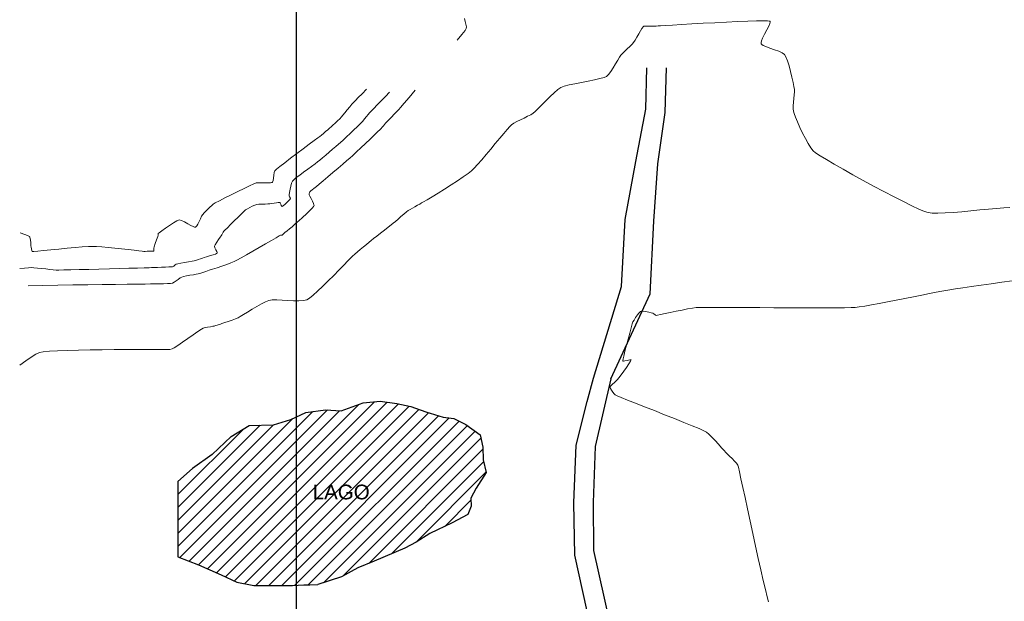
# Model space of a CAD drawing. Header units: metres. Extents: x 1111994 to 1112800, y 1268200 to 1269007.
# Tile 84 of 86: x 1112344 to 1112545, y 1268637 to 1268756. Entities that reach past the tile are written whole.
import ezdxf

# ---------------------------------------------------------------- set-up
doc = ezdxf.new("R2010")
doc.units = ezdxf.units.M
doc.header["$LTSCALE"] = 12.7
doc.header["$MEASUREMENT"] = 0
doc.layers.add('Base', color=251, linetype='Continuous')
doc.styles.add('602000', font='arial.ttf', dxfattribs={"height": 1.5})

msp = doc.modelspace()

# ---------------------------------------------------------------- hatches: boundary and pattern name
at = {"layer": 'Base'}
h = msp.add_hatch(dxfattribs=at)
h.set_pattern_fill('ANSI31', color=256, scale=15, style=0)
h.set_pattern_definition([(45, (1111993.9932, 1268200), (-1.325825, 1.325825), [])])
h.paths.add_polyline_path([(1112400, 1268674.59), (1112398.91, 1268674.07), (1112395.38, 1268673), (1112390.4, 1268672.85), (1112386.73, 1268670.62), (1112382.89, 1268666.94), (1112378.88, 1268664.11), (1112375.87, 1268661.44), (1112375.87, 1268646.08), (1112380.05, 1268644.41), (1112384.72, 1268642.41), (1112387.9, 1268640.9), (1112391.41, 1268640.24), (1112395.42, 1268640.24), (1112399.26, 1268640.24), (1112400, 1268640.26)])
h.paths.add_polyline_path([(1112438.84, 1268663.27), (1112438.23, 1268665.84), (1112438.11, 1268668.41), (1112437.62, 1268670.98), (1112434.68, 1268673.06), (1112432.22, 1268674.29), (1112430.02, 1268674.53), (1112426.47, 1268675.63), (1112423.4, 1268676.73), (1112420.58, 1268677.34), (1112417.15, 1268677.83), (1112413.72, 1268677.47), (1112409.18, 1268675.83), (1112406.04, 1268676.06), (1112401.98, 1268675.53), (1112400, 1268674.59), (1112400, 1268640.26), (1112401.58, 1268640.31), (1112402.79, 1268640.32), (1112404.44, 1268640.4), (1112409.31, 1268641.98), (1112412.62, 1268643.82), (1112415.93, 1268645.16), (1112422.18, 1268647.86), (1112424.51, 1268649.08), (1112427.32, 1268650.79), (1112431.86, 1268653), (1112435.04, 1268654.71), (1112435.78, 1268656.42), (1112435.66, 1268658.01), (1112436.76, 1268660.09)])

# ---------------------------------------------------------------- linework, layer by layer
at = {"layer": 'Base', "linetype": 'Continuous'}
for p, q in [((1112400, 1269000), (1112400, 1268200)), ((1112400, 1268861.59), (1112400, 1268255.04))]:
    msp.add_line(p, q, dxfattribs=at)
at = {"layer": 'Base', "linetype": 'Continuous', "lineweight": 0}
for p, q in [((1112434.53, 1268755.33), (1112434.38, 1268755.9)), ((1112434.51, 1268753.48), (1112434.76, 1268753.86)), ((1112434.68, 1268754.75), (1112434.53, 1268755.33)), ((1112434.77, 1268754.24), (1112434.68, 1268754.75)), ((1112434.76, 1268753.86), (1112434.77, 1268754.24)), ((1112470.34, 1268753.39), (1112470.6, 1268753.86)), ((1112470.6, 1268753.86), (1112470.71, 1268754.05)), ((1112470.71, 1268754.05), (1112470.78, 1268754.15)), ((1112470.78, 1268754.15), (1112470.85, 1268754.23)), ((1112470.85, 1268754.23), (1112470.92, 1268754.29)), ((1112470.92, 1268754.29), (1112471, 1268754.34)), ((1112471, 1268754.34), (1112471.18, 1268754.34)), ((1112471.18, 1268754.34), (1112471.63, 1268754.35)), ((1112471.63, 1268754.35), (1112472.23, 1268754.37)), ((1112472.23, 1268754.37), (1112472.89, 1268754.38)), ((1112472.89, 1268754.38), (1112473.5, 1268754.39)), ((1112473.5, 1268754.39), (1112473.94, 1268754.4)), ((1112473.94, 1268754.4), (1112474.39, 1268754.43)), ((1112474.39, 1268754.43), (1112475.39, 1268754.49)), ((1112475.39, 1268754.49), (1112476.86, 1268754.58)), ((1112476.86, 1268754.58), (1112478.69, 1268754.69)), ((1112478.69, 1268754.69), (1112480.8, 1268754.81)), ((1112480.8, 1268754.81), (1112483.09, 1268754.94)), ((1112483.09, 1268754.94), (1112485.47, 1268755.07)), ((1112485.47, 1268755.07), (1112487.85, 1268755.19)), ((1112487.85, 1268755.19), (1112490.13, 1268755.29)), ((1112490.13, 1268755.29), (1112492.21, 1268755.38)), ((1112492.21, 1268755.38), (1112494.02, 1268755.43)), ((1112494.02, 1268755.43), (1112495.44, 1268755.45)), ((1112495.44, 1268755.45), (1112496.24, 1268755.44)), ((1112496.51, 1268754.37), (1112496.11, 1268753.59)), ((1112496.24, 1268755.44), (1112496.62, 1268755.4)), ((1112496.73, 1268754.88), (1112496.51, 1268754.37)), ((1112496.62, 1268755.4), (1112496.75, 1268755.37)), ((1112496.81, 1268755.17), (1112496.73, 1268754.88)), ((1112496.75, 1268755.37), (1112496.78, 1268755.35)), ((1112496.78, 1268755.35), (1112496.8, 1268755.3)), ((1112496.8, 1268755.3), (1112496.81, 1268755.17)), ((1112432.91, 1268751.48), (1112433.87, 1268752.66)), ((1112433.87, 1268752.66), (1112434.51, 1268753.48)), ((1112469.22, 1268751.48), (1112469.59, 1268752.09)), ((1112469.59, 1268752.09), (1112469.99, 1268752.77)), ((1112469.99, 1268752.77), (1112470.34, 1268753.39)), ((1112495.25, 1268751.94), (1112495.02, 1268751.38)), ((1112495.66, 1268752.75), (1112495.25, 1268751.94)), ((1112496.11, 1268753.59), (1112495.66, 1268752.75)), ((1112467.11, 1268749.26), (1112467.63, 1268749.75)), ((1112467.63, 1268749.75), (1112468.15, 1268750.24)), ((1112468.15, 1268750.24), (1112468.6, 1268750.69)), ((1112468.6, 1268750.69), (1112468.92, 1268751.05)), ((1112468.92, 1268751.05), (1112469.22, 1268751.48)), ((1112495.02, 1268751.38), (1112494.94, 1268751.05)), ((1112494.94, 1268751.05), (1112494.94, 1268750.87)), ((1112494.94, 1268750.87), (1112494.95, 1268750.8)), ((1112494.95, 1268750.8), (1112494.99, 1268750.74)), ((1112494.99, 1268750.74), (1112495.1, 1268750.62)), ((1112495.1, 1268750.62), (1112495.38, 1268750.43)), ((1112495.38, 1268750.43), (1112495.91, 1268750.18)), ((1112495.91, 1268750.18), (1112496.74, 1268749.87)), ((1112496.74, 1268749.87), (1112497.66, 1268749.56)), ((1112465.66, 1268747.41), (1112466.03, 1268748.03)), ((1112466.03, 1268748.03), (1112466.3, 1268748.44)), ((1112466.3, 1268748.44), (1112466.64, 1268748.81)), ((1112466.64, 1268748.81), (1112467.11, 1268749.26)), ((1112497.66, 1268749.56), (1112498.54, 1268749.25)), ((1112498.54, 1268749.25), (1112499.27, 1268748.92)), ((1112499.27, 1268748.92), (1112499.74, 1268748.58)), ((1112499.74, 1268748.58), (1112500.02, 1268748.08)), ((1112500.02, 1268748.08), (1112500.32, 1268747.26)), ((1112464.27, 1268745.11), (1112464.75, 1268745.86)), ((1112464.75, 1268745.86), (1112465.22, 1268746.66)), ((1112465.22, 1268746.66), (1112465.66, 1268747.41)), ((1112500.32, 1268747.26), (1112500.64, 1268746.23)), ((1112500.64, 1268746.23), (1112500.95, 1268745.08)), ((1112460.91, 1268743.4), (1112462.04, 1268743.65)), ((1112462.04, 1268743.65), (1112462.9, 1268743.88)), ((1112462.9, 1268743.88), (1112463.4, 1268744.09)), ((1112463.4, 1268744.09), (1112463.81, 1268744.49)), ((1112463.81, 1268744.49), (1112464.27, 1268745.11)), ((1112500.95, 1268745.08), (1112501.24, 1268743.93)), ((1112501.24, 1268743.93), (1112501.47, 1268742.87)), ((1112453.44, 1268741.4), (1112454.07, 1268741.83)), ((1112454.07, 1268741.83), (1112454.75, 1268742.09)), ((1112454.75, 1268742.09), (1112455.74, 1268742.36)), ((1112455.74, 1268742.36), (1112456.94, 1268742.62)), ((1112456.94, 1268742.62), (1112458.27, 1268742.89)), ((1112458.27, 1268742.89), (1112459.63, 1268743.15)), ((1112459.63, 1268743.15), (1112460.91, 1268743.4)), ((1112501.47, 1268742.87), (1112501.65, 1268742.02)), ((1112501.65, 1268742.02), (1112501.74, 1268741.46)), ((1112412.11, 1268739.18), (1112412.69, 1268739.78)), ((1112412.69, 1268739.78), (1112413.47, 1268740.58)), ((1112413.47, 1268740.58), (1112414.38, 1268741.53)), ((1112417.4, 1268739.14), (1112418.26, 1268740.02)), ((1112418.26, 1268740.02), (1112419.08, 1268740.88)), ((1112422.04, 1268738.61), (1112423.06, 1268739.8)), ((1112423.06, 1268739.8), (1112424.32, 1268741.27)), ((1112451.02, 1268739.15), (1112451.87, 1268739.99)), ((1112451.87, 1268739.99), (1112452.69, 1268740.76)), ((1112452.69, 1268740.76), (1112453.44, 1268741.4)), ((1112501.71, 1268740.32), (1112501.65, 1268739.6)), ((1112501.75, 1268740.96), (1112501.71, 1268740.32)), ((1112501.74, 1268741.46), (1112501.75, 1268740.96)), ((1112410.46, 1268737.26), (1112410.96, 1268737.87)), ((1112410.96, 1268737.87), (1112411.42, 1268738.42)), ((1112411.42, 1268738.42), (1112411.79, 1268738.84)), ((1112411.79, 1268738.84), (1112412.11, 1268739.18)), ((1112415.86, 1268737.56), (1112416.57, 1268738.3)), ((1112416.57, 1268738.3), (1112417.4, 1268739.14)), ((1112420.98, 1268737.38), (1112421.33, 1268737.77)), ((1112421.33, 1268737.77), (1112422.04, 1268738.61)), ((1112449.46, 1268737.56), (1112450.2, 1268738.31)), ((1112450.2, 1268738.31), (1112451.02, 1268739.15)), ((1112501.52, 1268738.13), (1112501.51, 1268737.5)), ((1112501.58, 1268738.85), (1112501.52, 1268738.13)), ((1112501.65, 1268739.6), (1112501.58, 1268738.85)), ((1112408.91, 1268735.47), (1112409.25, 1268735.82)), ((1112409.25, 1268735.82), (1112409.54, 1268736.16)), ((1112409.54, 1268736.16), (1112409.97, 1268736.66)), ((1112409.97, 1268736.66), (1112410.46, 1268737.26)), ((1112413.97, 1268735.43), (1112414.36, 1268735.91)), ((1112414.36, 1268735.91), (1112414.73, 1268736.35)), ((1112414.73, 1268736.35), (1112415.02, 1268736.69)), ((1112415.02, 1268736.69), (1112415.32, 1268737)), ((1112415.32, 1268737), (1112415.86, 1268737.56)), ((1112418.92, 1268735.23), (1112419.48, 1268735.8)), ((1112419.48, 1268735.8), (1112420.06, 1268736.4)), ((1112420.06, 1268736.4), (1112420.59, 1268736.96)), ((1112420.59, 1268736.96), (1112420.98, 1268737.38)), ((1112445.79, 1268735.25), (1112446.55, 1268735.61)), ((1112446.55, 1268735.61), (1112447.28, 1268735.96)), ((1112447.28, 1268735.96), (1112447.92, 1268736.28)), ((1112447.92, 1268736.28), (1112448.4, 1268736.58)), ((1112448.4, 1268736.58), (1112448.84, 1268736.95)), ((1112448.84, 1268736.95), (1112449.46, 1268737.56)), ((1112501.51, 1268737.5), (1112501.55, 1268737.01)), ((1112501.55, 1268737.01), (1112501.7, 1268736.53)), ((1112501.7, 1268736.53), (1112501.99, 1268735.77)), ((1112501.99, 1268735.77), (1112502.39, 1268734.8)), ((1112406.86, 1268733.57), (1112407.16, 1268733.84)), ((1112407.16, 1268733.84), (1112407.52, 1268734.16)), ((1112407.52, 1268734.16), (1112407.97, 1268734.58)), ((1112407.97, 1268734.58), (1112408.46, 1268735.04)), ((1112408.46, 1268735.04), (1112408.91, 1268735.47)), ((1112411.78, 1268733.17), (1112412.46, 1268733.83)), ((1112412.46, 1268733.83), (1112413, 1268734.35)), ((1112413, 1268734.35), (1112413.31, 1268734.66)), ((1112413.31, 1268734.66), (1112413.61, 1268734.99)), ((1112413.61, 1268734.99), (1112413.97, 1268735.43)), ((1112417.38, 1268733.5), (1112417.57, 1268733.72)), ((1112417.57, 1268733.72), (1112417.82, 1268734.02)), ((1112417.82, 1268734.02), (1112418.06, 1268734.32)), ((1112418.06, 1268734.32), (1112418.26, 1268734.54)), ((1112418.26, 1268734.54), (1112418.49, 1268734.79)), ((1112418.49, 1268734.79), (1112418.92, 1268735.23)), ((1112443.08, 1268733.3), (1112443.62, 1268733.91)), ((1112443.62, 1268733.91), (1112443.97, 1268734.24)), ((1112443.97, 1268734.24), (1112444.44, 1268734.55)), ((1112444.44, 1268734.55), (1112445.06, 1268734.89)), ((1112445.06, 1268734.89), (1112445.79, 1268735.25)), ((1112502.39, 1268734.8), (1112502.88, 1268733.7)), ((1112502.88, 1268733.7), (1112503.42, 1268732.55)), ((1112403.72, 1268731.02), (1112404.47, 1268731.58)), ((1112404.47, 1268731.58), (1112404.84, 1268731.87)), ((1112404.84, 1268731.87), (1112405.16, 1268732.13)), ((1112405.16, 1268732.13), (1112405.57, 1268732.47)), ((1112405.57, 1268732.47), (1112406.02, 1268732.85)), ((1112406.02, 1268732.85), (1112406.46, 1268733.23)), ((1112406.46, 1268733.23), (1112406.86, 1268733.57)), ((1112409.6, 1268731.12), (1112410.27, 1268731.74)), ((1112410.27, 1268731.74), (1112411.02, 1268732.45)), ((1112411.02, 1268732.45), (1112411.78, 1268733.17)), ((1112415.11, 1268731.32), (1112415.95, 1268732.12)), ((1112415.95, 1268732.12), (1112416.66, 1268732.8)), ((1112416.66, 1268732.8), (1112417.15, 1268733.28)), ((1112417.15, 1268733.28), (1112417.38, 1268733.5)), ((1112441.57, 1268731.49), (1112442.39, 1268732.47)), ((1112442.39, 1268732.47), (1112443.08, 1268733.3)), ((1112503.42, 1268732.55), (1112503.99, 1268731.42)), ((1112401.47, 1268729.34), (1112402.68, 1268730.25)), ((1112402.68, 1268730.25), (1112403.72, 1268731.02)), ((1112407.45, 1268729.23), (1112408.09, 1268729.78)), ((1112408.09, 1268729.78), (1112408.64, 1268730.26)), ((1112408.64, 1268730.26), (1112409.08, 1268730.64)), ((1112409.08, 1268730.64), (1112409.6, 1268731.12)), ((1112413.25, 1268729.55), (1112414.19, 1268730.44)), ((1112414.19, 1268730.44), (1112415.11, 1268731.32)), ((1112439.74, 1268729.27), (1112440.68, 1268730.41)), ((1112440.68, 1268730.41), (1112441.57, 1268731.49)), ((1112503.99, 1268731.42), (1112504.56, 1268730.39)), ((1112504.56, 1268730.39), (1112505.1, 1268729.53)), ((1112398.87, 1268727.39), (1112400.17, 1268728.36)), ((1112400.17, 1268728.36), (1112401.47, 1268729.34)), ((1112405.43, 1268727.51), (1112406.08, 1268728.06)), ((1112406.08, 1268728.06), (1112406.77, 1268728.64)), ((1112406.77, 1268728.64), (1112407.45, 1268729.23)), ((1112411, 1268727.45), (1112411.59, 1268727.99)), ((1112411.59, 1268727.99), (1112412.37, 1268728.71)), ((1112412.37, 1268728.71), (1112413.25, 1268729.55)), ((1112437.9, 1268727.08), (1112438.8, 1268728.15)), ((1112438.8, 1268728.15), (1112439.74, 1268729.27)), ((1112505.1, 1268729.53), (1112505.58, 1268728.92)), ((1112505.58, 1268728.92), (1112506.08, 1268728.53)), ((1112506.08, 1268728.53), (1112507, 1268727.92)), ((1112507, 1268727.92), (1112508.28, 1268727.14)), ((1112395.99, 1268725.15), (1112396.69, 1268725.71)), ((1112396.69, 1268725.71), (1112397.68, 1268726.48)), ((1112397.68, 1268726.48), (1112398.87, 1268727.39)), ((1112402.38, 1268725.17), (1112403.18, 1268725.75)), ((1112403.18, 1268725.75), (1112403.87, 1268726.26)), ((1112403.87, 1268726.26), (1112404.39, 1268726.65)), ((1112404.39, 1268726.65), (1112404.85, 1268727.03)), ((1112404.85, 1268727.03), (1112405.43, 1268727.51)), ((1112408.58, 1268725.35), (1112409.55, 1268726.19)), ((1112409.55, 1268726.19), (1112410.38, 1268726.91)), ((1112410.38, 1268726.91), (1112411, 1268727.45)), ((1112436.36, 1268725.36), (1112437.07, 1268726.14)), ((1112437.07, 1268726.14), (1112437.9, 1268727.08)), ((1112508.28, 1268727.14), (1112509.86, 1268726.21)), ((1112509.86, 1268726.21), (1112511.67, 1268725.17)), ((1112395.41, 1268723.32), (1112395.48, 1268723.92)), ((1112395.48, 1268723.92), (1112395.56, 1268724.47)), ((1112395.56, 1268724.47), (1112395.68, 1268724.86)), ((1112395.68, 1268724.86), (1112395.99, 1268725.15)), ((1112400.05, 1268723.44), (1112400.74, 1268723.97)), ((1112400.74, 1268723.97), (1112401.55, 1268724.56)), ((1112401.55, 1268724.56), (1112402.38, 1268725.17)), ((1112405.55, 1268722.79), (1112406.5, 1268723.59)), ((1112406.5, 1268723.59), (1112407.53, 1268724.47)), ((1112407.53, 1268724.47), (1112408.58, 1268725.35)), ((1112432.95, 1268722.81), (1112434.13, 1268723.6)), ((1112434.13, 1268723.6), (1112435.11, 1268724.28)), ((1112435.11, 1268724.28), (1112435.8, 1268724.82)), ((1112435.8, 1268724.82), (1112436.36, 1268725.36)), ((1112511.67, 1268725.17), (1112513.66, 1268724.05)), ((1112513.66, 1268724.05), (1112515.75, 1268722.89)), ((1112389.39, 1268721.24), (1112390.52, 1268721.78)), ((1112390.52, 1268721.78), (1112391.38, 1268722.17)), ((1112391.38, 1268722.17), (1112391.85, 1268722.36)), ((1112391.85, 1268722.36), (1112392.31, 1268722.41)), ((1112392.31, 1268722.41), (1112392.94, 1268722.41)), ((1112392.94, 1268722.41), (1112393.65, 1268722.39)), ((1112393.65, 1268722.39), (1112394.32, 1268722.38)), ((1112394.32, 1268722.38), (1112394.76, 1268722.39)), ((1112394.76, 1268722.39), (1112395.01, 1268722.43)), ((1112395.01, 1268722.43), (1112395.13, 1268722.47)), ((1112395.13, 1268722.47), (1112395.17, 1268722.49)), ((1112395.17, 1268722.49), (1112395.2, 1268722.53)), ((1112395.2, 1268722.53), (1112395.27, 1268722.65)), ((1112395.27, 1268722.65), (1112395.34, 1268722.89)), ((1112395.34, 1268722.89), (1112395.41, 1268723.32)), ((1112398.79, 1268721.06), (1112398.92, 1268721.73)), ((1112398.92, 1268721.73), (1112399.08, 1268722.32)), ((1112399.08, 1268722.32), (1112399.25, 1268722.72)), ((1112399.25, 1268722.72), (1112399.53, 1268723.01)), ((1112399.53, 1268723.01), (1112400.05, 1268723.44)), ((1112403.93, 1268721.43), (1112404.19, 1268721.65)), ((1112404.19, 1268721.65), (1112404.75, 1268722.12)), ((1112404.75, 1268722.12), (1112405.55, 1268722.79)), ((1112430.29, 1268721.12), (1112431.65, 1268721.97)), ((1112431.65, 1268721.97), (1112432.95, 1268722.81)), ((1112515.75, 1268722.89), (1112517.9, 1268721.73)), ((1112517.9, 1268721.73), (1112520.03, 1268720.6)), ((1112385.45, 1268719.29), (1112386.74, 1268719.94)), ((1112386.74, 1268719.94), (1112388.09, 1268720.61)), ((1112388.09, 1268720.61), (1112389.39, 1268721.24)), ((1112398.59, 1268719.72), (1112398.61, 1268719.95)), ((1112398.67, 1268719.54), (1112398.59, 1268719.72)), ((1112398.61, 1268719.95), (1112398.68, 1268720.43)), ((1112398.77, 1268719.37), (1112398.67, 1268719.54)), ((1112398.68, 1268720.43), (1112398.79, 1268721.06)), ((1112402.67, 1268719.93), (1112402.68, 1268720.13)), ((1112402.79, 1268719.69), (1112402.67, 1268719.93)), ((1112402.68, 1268720.13), (1112402.74, 1268720.39)), ((1112402.74, 1268720.39), (1112402.81, 1268720.58)), ((1112403.06, 1268719.21), (1112402.79, 1268719.69)), ((1112402.81, 1268720.58), (1112402.99, 1268720.74)), ((1112402.99, 1268720.74), (1112403.31, 1268720.98)), ((1112403.31, 1268720.98), (1112403.66, 1268721.23)), ((1112403.66, 1268721.23), (1112403.93, 1268721.43)), ((1112426.76, 1268718.94), (1112427.77, 1268719.56)), ((1112427.77, 1268719.56), (1112428.98, 1268720.3)), ((1112428.98, 1268720.3), (1112430.29, 1268721.12)), ((1112520.03, 1268720.6), (1112522.08, 1268719.52)), ((1112522.08, 1268719.52), (1112524, 1268718.55)), ((1112382.39, 1268717.44), (1112382.78, 1268717.79)), ((1112382.78, 1268717.79), (1112383.09, 1268718.04)), ((1112383.09, 1268718.04), (1112383.51, 1268718.28)), ((1112383.51, 1268718.28), (1112384.34, 1268718.72)), ((1112384.34, 1268718.72), (1112385.45, 1268719.29)), ((1112390.54, 1268717.35), (1112391.07, 1268717.61)), ((1112391.07, 1268717.61), (1112391.57, 1268717.83)), ((1112391.57, 1268717.83), (1112391.96, 1268717.97)), ((1112391.96, 1268717.97), (1112392.4, 1268718.03)), ((1112392.4, 1268718.03), (1112393.01, 1268718.05)), ((1112393.01, 1268718.05), (1112393.68, 1268718.06)), ((1112393.68, 1268718.06), (1112394.27, 1268718.07)), ((1112394.27, 1268718.07), (1112394.67, 1268718.08)), ((1112394.67, 1268718.08), (1112395.03, 1268718.14)), ((1112395.03, 1268718.14), (1112395.52, 1268718.23)), ((1112395.52, 1268718.23), (1112396.02, 1268718.33)), ((1112396.02, 1268718.33), (1112396.36, 1268718.38)), ((1112396.36, 1268718.38), (1112396.55, 1268718.4)), ((1112396.55, 1268718.4), (1112396.64, 1268718.4)), ((1112396.64, 1268718.4), (1112396.66, 1268718.39)), ((1112396.66, 1268718.39), (1112396.69, 1268718.37)), ((1112396.69, 1268718.37), (1112396.76, 1268718.27)), ((1112396.76, 1268718.27), (1112396.86, 1268718.06)), ((1112396.86, 1268718.06), (1112396.99, 1268717.74)), ((1112396.99, 1268717.74), (1112397.14, 1268717.53)), ((1112397.14, 1268717.53), (1112397.37, 1268717.68)), ((1112397.37, 1268717.68), (1112397.79, 1268718.06)), ((1112397.79, 1268718.06), (1112398.27, 1268718.54)), ((1112398.27, 1268718.54), (1112398.6, 1268718.88)), ((1112398.6, 1268718.88), (1112398.77, 1268719.07)), ((1112398.82, 1268719.25), (1112398.77, 1268719.37)), ((1112398.77, 1268719.07), (1112398.83, 1268719.14)), ((1112398.84, 1268719.19), (1112398.82, 1268719.25)), ((1112398.83, 1268719.14), (1112398.84, 1268719.16)), ((1112398.84, 1268719.16), (1112398.84, 1268719.19)), ((1112403.36, 1268718.64), (1112403.06, 1268719.21)), ((1112403.57, 1268718.19), (1112403.36, 1268718.64)), ((1112403.36, 1268717.27), (1112403.58, 1268717.54)), ((1112403.66, 1268717.91), (1112403.57, 1268718.19)), ((1112403.58, 1268717.54), (1112403.66, 1268717.67)), ((1112403.68, 1268717.77), (1112403.66, 1268717.91)), ((1112403.66, 1268717.67), (1112403.68, 1268717.71)), ((1112403.68, 1268717.71), (1112403.68, 1268717.77)), ((1112423.74, 1268717.24), (1112424.27, 1268717.52)), ((1112424.27, 1268717.52), (1112424.8, 1268717.8)), ((1112424.8, 1268717.8), (1112425.27, 1268718.06)), ((1112425.27, 1268718.06), (1112425.64, 1268718.27)), ((1112425.64, 1268718.27), (1112426.03, 1268718.5)), ((1112426.03, 1268718.5), (1112426.76, 1268718.94)), ((1112524, 1268718.55), (1112525.72, 1268717.7)), ((1112525.72, 1268717.7), (1112527.17, 1268717.02)), ((1112380.48, 1268715.06), (1112380.72, 1268715.57)), ((1112380.72, 1268715.57), (1112380.95, 1268715.93)), ((1112380.95, 1268715.93), (1112381.21, 1268716.24)), ((1112381.21, 1268716.24), (1112381.56, 1268716.62)), ((1112381.56, 1268716.62), (1112381.97, 1268717.04)), ((1112381.97, 1268717.04), (1112382.39, 1268717.44)), ((1112388.15, 1268715.39), (1112388.85, 1268716.07)), ((1112388.85, 1268716.07), (1112389.39, 1268716.59)), ((1112389.39, 1268716.59), (1112389.71, 1268716.86)), ((1112389.71, 1268716.86), (1112390.06, 1268717.08)), ((1112390.06, 1268717.08), (1112390.54, 1268717.35)), ((1112401.33, 1268715.33), (1112402.16, 1268716.09)), ((1112402.16, 1268716.09), (1112402.9, 1268716.8)), ((1112402.9, 1268716.8), (1112403.36, 1268717.27)), ((1112420.82, 1268714.98), (1112421.42, 1268715.51)), ((1112421.42, 1268715.51), (1112422.02, 1268716.02)), ((1112422.02, 1268716.02), (1112422.54, 1268716.45)), ((1112422.54, 1268716.45), (1112422.91, 1268716.74)), ((1112422.91, 1268716.74), (1112423.27, 1268716.97)), ((1112423.27, 1268716.97), (1112423.74, 1268717.24)), ((1112527.17, 1268717.02), (1112528.3, 1268716.54)), ((1112528.3, 1268716.54), (1112529.04, 1268716.3)), ((1112529.04, 1268716.3), (1112529.88, 1268716.2)), ((1112529.88, 1268716.2), (1112531.05, 1268716.18)), ((1112531.05, 1268716.18), (1112532.49, 1268716.24)), ((1112532.49, 1268716.24), (1112534.13, 1268716.34)), ((1112534.13, 1268716.34), (1112535.91, 1268716.49)), ((1112535.91, 1268716.49), (1112537.75, 1268716.66)), ((1112537.75, 1268716.66), (1112539.59, 1268716.84)), ((1112539.59, 1268716.84), (1112541.38, 1268717.01)), ((1112541.38, 1268717.01), (1112543.03, 1268717.17)), ((1112543.03, 1268717.17), (1112544.49, 1268717.28)), ((1112544.49, 1268717.28), (1112545.7, 1268717.35)), ((1112373.32, 1268713.14), (1112374.16, 1268713.71)), ((1112374.16, 1268713.71), (1112374.99, 1268714.25)), ((1112374.99, 1268714.25), (1112375.68, 1268714.64)), ((1112375.68, 1268714.64), (1112376.14, 1268714.81)), ((1112376.14, 1268714.81), (1112376.59, 1268714.71)), ((1112376.59, 1268714.71), (1112377.2, 1268714.42)), ((1112377.2, 1268714.42), (1112377.87, 1268714.04)), ((1112377.87, 1268714.04), (1112378.52, 1268713.67)), ((1112378.52, 1268713.67), (1112378.97, 1268713.44)), ((1112379.58, 1268713.44), (1112379.73, 1268713.62)), ((1112379.73, 1268713.62), (1112379.94, 1268713.97)), ((1112379.94, 1268713.97), (1112380.21, 1268714.5)), ((1112380.21, 1268714.5), (1112380.48, 1268715.06)), ((1112385.97, 1268713.23), (1112386.63, 1268713.89)), ((1112386.63, 1268713.89), (1112387.38, 1268714.64)), ((1112387.38, 1268714.64), (1112388.15, 1268715.39)), ((1112399.18, 1268713.42), (1112399.55, 1268713.74)), ((1112399.55, 1268713.74), (1112399.91, 1268714.06)), ((1112399.91, 1268714.06), (1112400.55, 1268714.62)), ((1112400.55, 1268714.62), (1112401.33, 1268715.33)), ((1112418.8, 1268713.31), (1112419.42, 1268713.8)), ((1112419.42, 1268713.8), (1112419.84, 1268714.14)), ((1112419.84, 1268714.14), (1112420.27, 1268714.5)), ((1112420.27, 1268714.5), (1112420.82, 1268714.98)), ((1112343.7, 1268712.17), (1112344.61, 1268711.84)), ((1112344.61, 1268711.84), (1112345.16, 1268711.62)), ((1112345.16, 1268711.62), (1112345.45, 1268711.49)), ((1112345.45, 1268711.49), (1112345.56, 1268711.42)), ((1112371.75, 1268711.42), (1112371.85, 1268711.71)), ((1112371.84, 1268712.04), (1112372.05, 1268712.21)), ((1112371.84, 1268711.88), (1112371.84, 1268712.04)), ((1112371.85, 1268711.71), (1112371.84, 1268711.88)), ((1112372.05, 1268712.21), (1112372.58, 1268712.6)), ((1112372.58, 1268712.6), (1112373.32, 1268713.14)), ((1112378.97, 1268713.44), (1112379.24, 1268713.35)), ((1112379.24, 1268713.35), (1112379.38, 1268713.33)), ((1112379.38, 1268713.33), (1112379.43, 1268713.34)), ((1112379.43, 1268713.34), (1112379.48, 1268713.36)), ((1112379.48, 1268713.36), (1112379.58, 1268713.44)), ((1112384.53, 1268711.28), (1112384.72, 1268711.55)), ((1112384.72, 1268711.55), (1112384.84, 1268711.76)), ((1112384.84, 1268711.76), (1112384.99, 1268712.04)), ((1112384.99, 1268712.04), (1112385.14, 1268712.31)), ((1112385.14, 1268712.31), (1112385.28, 1268712.51)), ((1112385.28, 1268712.51), (1112385.49, 1268712.74)), ((1112385.49, 1268712.74), (1112385.97, 1268713.23)), ((1112395.92, 1268711.17), (1112396.57, 1268711.54)), ((1112396.57, 1268711.54), (1112396.82, 1268711.68)), ((1112396.82, 1268711.68), (1112396.98, 1268711.68)), ((1112396.98, 1268711.68), (1112397.14, 1268711.69)), ((1112397.14, 1268711.69), (1112397.25, 1268711.77)), ((1112397.25, 1268711.77), (1112397.4, 1268711.93)), ((1112397.4, 1268711.93), (1112397.53, 1268712.06)), ((1112397.53, 1268712.06), (1112397.73, 1268712.22)), ((1112397.73, 1268712.22), (1112398.15, 1268712.57)), ((1112398.15, 1268712.57), (1112398.68, 1268713)), ((1112398.68, 1268713), (1112399.18, 1268713.42)), ((1112415.84, 1268710.99), (1112416.5, 1268711.51)), ((1112416.5, 1268711.51), (1112417.27, 1268712.11)), ((1112417.27, 1268712.11), (1112418.06, 1268712.73)), ((1112418.06, 1268712.73), (1112418.8, 1268713.31)), ((1112345.56, 1268711.42), (1112345.59, 1268711.39)), ((1112345.59, 1268711.39), (1112345.62, 1268711.35)), ((1112345.62, 1268711.35), (1112345.66, 1268711.25)), ((1112345.66, 1268711.25), (1112345.72, 1268711.03)), ((1112345.72, 1268711.03), (1112345.77, 1268710.68)), ((1112345.77, 1268710.68), (1112345.82, 1268710.19)), ((1112345.82, 1268710.19), (1112345.84, 1268709.76)), ((1112345.84, 1268709.76), (1112345.87, 1268709.5)), ((1112345.87, 1268709.5), (1112345.91, 1268709.23)), ((1112371.04, 1268709.34), (1112371.26, 1268710)), ((1112371.26, 1268710), (1112371.53, 1268710.77)), ((1112371.53, 1268710.77), (1112371.75, 1268711.42)), ((1112383.36, 1268709.44), (1112383.5, 1268709.75)), ((1112383.5, 1268709.75), (1112383.81, 1268710.25)), ((1112383.81, 1268710.25), (1112384.19, 1268710.8)), ((1112384.19, 1268710.8), (1112384.53, 1268711.28)), ((1112392.5, 1268709.2), (1112393.79, 1268709.94)), ((1112393.79, 1268709.94), (1112394.96, 1268710.62)), ((1112394.96, 1268710.62), (1112395.92, 1268711.17)), ((1112413.76, 1268709.3), (1112414.38, 1268709.8)), ((1112414.38, 1268709.8), (1112414.93, 1268710.25)), ((1112414.93, 1268710.25), (1112415.36, 1268710.6)), ((1112415.36, 1268710.6), (1112415.84, 1268710.99)), ((1112345.91, 1268709.23), (1112345.96, 1268708.89)), ((1112345.96, 1268708.89), (1112346.04, 1268708.57)), ((1112346.04, 1268708.57), (1112346.14, 1268708.38)), ((1112346.14, 1268708.38), (1112346.46, 1268708.39)), ((1112346.46, 1268708.39), (1112347.27, 1268708.45)), ((1112347.27, 1268708.45), (1112348.46, 1268708.56)), ((1112348.46, 1268708.56), (1112349.92, 1268708.7)), ((1112349.92, 1268708.7), (1112351.55, 1268708.86)), ((1112351.55, 1268708.86), (1112353.24, 1268709.02)), ((1112353.24, 1268709.02), (1112354.88, 1268709.17)), ((1112354.88, 1268709.17), (1112356.36, 1268709.3)), ((1112356.36, 1268709.3), (1112357.59, 1268709.38)), ((1112357.59, 1268709.38), (1112358.45, 1268709.41)), ((1112358.45, 1268709.41), (1112359.26, 1268709.38)), ((1112359.26, 1268709.38), (1112360.34, 1268709.3)), ((1112360.34, 1268709.3), (1112361.61, 1268709.19)), ((1112361.61, 1268709.19), (1112362.98, 1268709.05)), ((1112362.98, 1268709.05), (1112364.38, 1268708.9)), ((1112364.38, 1268708.9), (1112365.72, 1268708.75)), ((1112365.72, 1268708.75), (1112366.93, 1268708.62)), ((1112366.93, 1268708.62), (1112367.91, 1268708.51)), ((1112367.91, 1268708.51), (1112368.6, 1268708.43)), ((1112368.6, 1268708.43), (1112368.9, 1268708.4)), ((1112368.9, 1268708.4), (1112369.2, 1268708.4)), ((1112369.2, 1268708.4), (1112369.58, 1268708.41)), ((1112369.58, 1268708.41), (1112369.94, 1268708.42)), ((1112369.94, 1268708.42), (1112370.18, 1268708.43)), ((1112370.18, 1268708.43), (1112370.44, 1268708.43)), ((1112370.44, 1268708.43), (1112370.77, 1268708.43)), ((1112370.77, 1268708.43), (1112370.96, 1268708.47)), ((1112370.94, 1268709.02), (1112371.04, 1268709.34)), ((1112370.95, 1268708.84), (1112370.94, 1268709.02)), ((1112370.97, 1268708.61), (1112370.95, 1268708.84)), ((1112370.96, 1268708.47), (1112370.97, 1268708.61)), ((1112381.69, 1268707.27), (1112382.35, 1268707.47)), ((1112382.35, 1268707.47), (1112383.05, 1268707.69)), ((1112383.05, 1268707.69), (1112383.52, 1268707.86)), ((1112383.44, 1268709.13), (1112383.36, 1268709.44)), ((1112383.65, 1268708.72), (1112383.44, 1268709.13)), ((1112383.52, 1268707.86), (1112383.77, 1268707.97)), ((1112383.81, 1268708.39), (1112383.65, 1268708.72)), ((1112383.77, 1268707.97), (1112383.86, 1268708.03)), ((1112383.88, 1268708.19), (1112383.81, 1268708.39)), ((1112383.86, 1268708.03), (1112383.88, 1268708.06)), ((1112383.89, 1268708.1), (1112383.88, 1268708.19)), ((1112383.88, 1268708.06), (1112383.89, 1268708.1)), ((1112388.78, 1268707.09), (1112389.9, 1268707.72)), ((1112389.9, 1268707.72), (1112391.17, 1268708.44)), ((1112391.17, 1268708.44), (1112392.5, 1268709.2)), ((1112411.55, 1268707.44), (1112411.97, 1268707.81)), ((1112411.97, 1268707.81), (1112412.51, 1268708.27)), ((1112412.51, 1268708.27), (1112413.12, 1268708.78)), ((1112413.12, 1268708.78), (1112413.76, 1268709.3)), ((1112375.03, 1268705.41), (1112375.31, 1268705.62)), ((1112375.31, 1268705.62), (1112375.55, 1268705.77)), ((1112375.55, 1268705.77), (1112375.85, 1268705.84)), ((1112375.85, 1268705.84), (1112376.46, 1268705.96)), ((1112376.46, 1268705.96), (1112377.25, 1268706.1)), ((1112377.25, 1268706.1), (1112378.07, 1268706.25)), ((1112378.07, 1268706.25), (1112378.76, 1268706.37)), ((1112378.76, 1268706.37), (1112379.18, 1268706.46)), ((1112379.18, 1268706.46), (1112379.53, 1268706.56)), ((1112379.53, 1268706.56), (1112379.98, 1268706.71)), ((1112379.98, 1268706.71), (1112380.46, 1268706.86)), ((1112380.46, 1268706.86), (1112380.91, 1268707.02)), ((1112380.91, 1268707.02), (1112381.25, 1268707.13)), ((1112381.25, 1268707.13), (1112381.69, 1268707.27)), ((1112384.86, 1268705.41), (1112385.84, 1268705.75)), ((1112385.84, 1268705.75), (1112386.71, 1268706.07)), ((1112386.71, 1268706.07), (1112387.35, 1268706.34)), ((1112387.35, 1268706.34), (1112387.9, 1268706.62)), ((1112387.9, 1268706.62), (1112388.78, 1268707.09)), ((1112408.75, 1268704.59), (1112409.73, 1268705.6)), ((1112409.73, 1268705.6), (1112410.55, 1268706.45)), ((1112410.55, 1268706.45), (1112411.18, 1268707.08)), ((1112411.18, 1268707.08), (1112411.55, 1268707.44)), ((1112343.57, 1268704.89), (1112344.53, 1268704.99)), ((1112344.53, 1268704.99), (1112345.34, 1268705.06)), ((1112345.34, 1268705.06), (1112345.92, 1268705.08)), ((1112345.92, 1268705.08), (1112346.49, 1268705.06)), ((1112346.49, 1268705.06), (1112347.22, 1268704.99)), ((1112347.22, 1268704.99), (1112348.04, 1268704.9)), ((1112348.04, 1268704.9), (1112348.89, 1268704.8)), ((1112348.89, 1268704.8), (1112349.7, 1268704.71)), ((1112349.7, 1268704.71), (1112350.43, 1268704.63)), ((1112350.43, 1268704.63), (1112351.01, 1268704.59)), ((1112351.01, 1268704.59), (1112351.55, 1268704.59)), ((1112351.55, 1268704.59), (1112352.57, 1268704.61)), ((1112352.57, 1268704.61), (1112353.99, 1268704.64)), ((1112353.99, 1268704.64), (1112355.72, 1268704.68)), ((1112355.72, 1268704.68), (1112357.67, 1268704.73)), ((1112357.67, 1268704.73), (1112359.75, 1268704.78)), ((1112359.75, 1268704.78), (1112361.88, 1268704.84)), ((1112361.88, 1268704.84), (1112363.95, 1268704.9)), ((1112363.95, 1268704.9), (1112365.89, 1268704.95)), ((1112365.89, 1268704.95), (1112367.6, 1268705)), ((1112367.6, 1268705), (1112369, 1268705.04)), ((1112369, 1268705.04), (1112369.99, 1268705.07)), ((1112369.99, 1268705.07), (1112370.49, 1268705.09)), ((1112370.49, 1268705.09), (1112371.02, 1268705.1)), ((1112371.02, 1268705.1), (1112371.73, 1268705.13)), ((1112371.73, 1268705.13), (1112372.53, 1268705.16)), ((1112372.53, 1268705.16), (1112373.33, 1268705.19)), ((1112373.33, 1268705.19), (1112374.03, 1268705.22)), ((1112374.03, 1268705.22), (1112374.55, 1268705.25)), ((1112374.55, 1268705.25), (1112374.8, 1268705.27)), ((1112374.8, 1268705.27), (1112375.03, 1268705.41)), ((1112377.62, 1268703.39), (1112378.33, 1268703.51)), ((1112378.33, 1268703.51), (1112379.04, 1268703.63)), ((1112379.04, 1268703.63), (1112379.63, 1268703.73)), ((1112379.63, 1268703.73), (1112380, 1268703.8)), ((1112380, 1268703.8), (1112380.32, 1268703.89)), ((1112380.32, 1268703.89), (1112380.73, 1268704.03)), ((1112380.73, 1268704.03), (1112381.18, 1268704.17)), ((1112381.18, 1268704.17), (1112381.59, 1268704.31)), ((1112381.59, 1268704.31), (1112381.91, 1268704.42)), ((1112381.91, 1268704.42), (1112382.29, 1268704.54)), ((1112382.29, 1268704.54), (1112382.97, 1268704.77)), ((1112382.97, 1268704.77), (1112383.87, 1268705.07)), ((1112383.87, 1268705.07), (1112384.86, 1268705.41)), ((1112406.56, 1268702.38), (1112407.68, 1268703.5)), ((1112407.68, 1268703.5), (1112408.75, 1268704.59)), ((1112345.29, 1268701.38), (1112348.26, 1268701.45)), ((1112348.26, 1268701.45), (1112351.34, 1268701.5)), ((1112351.34, 1268701.5), (1112354.44, 1268701.55)), ((1112354.44, 1268701.55), (1112357.5, 1268701.6)), ((1112357.5, 1268701.6), (1112360.42, 1268701.63)), ((1112360.42, 1268701.63), (1112363.13, 1268701.66)), ((1112363.13, 1268701.66), (1112365.55, 1268701.69)), ((1112365.55, 1268701.69), (1112367.61, 1268701.71)), ((1112367.61, 1268701.71), (1112369.22, 1268701.72)), ((1112369.22, 1268701.72), (1112370.31, 1268701.74)), ((1112370.31, 1268701.74), (1112370.79, 1268701.74)), ((1112370.79, 1268701.74), (1112371.36, 1268701.76)), ((1112371.36, 1268701.76), (1112372.12, 1268701.77)), ((1112372.12, 1268701.77), (1112372.94, 1268701.78)), ((1112372.94, 1268701.78), (1112373.74, 1268701.81)), ((1112373.74, 1268701.81), (1112374.38, 1268701.85)), ((1112374.38, 1268701.85), (1112374.78, 1268701.91)), ((1112374.78, 1268701.91), (1112375.1, 1268702.08)), ((1112375.1, 1268702.08), (1112375.5, 1268702.37)), ((1112375.5, 1268702.37), (1112375.92, 1268702.69)), ((1112375.92, 1268702.69), (1112376.32, 1268702.98)), ((1112376.32, 1268702.98), (1112376.65, 1268703.16)), ((1112376.65, 1268703.16), (1112377.02, 1268703.27)), ((1112377.02, 1268703.27), (1112377.62, 1268703.39)), ((1112405.45, 1268701.29), (1112406.56, 1268702.38)), ((1112539.85, 1268701.49), (1112537.91, 1268701.2)), ((1112541.92, 1268701.79), (1112539.85, 1268701.49)), ((1112544.06, 1268702.1), (1112541.92, 1268701.79)), ((1112546.2, 1268702.4), (1112544.06, 1268702.1)), ((1112402.73, 1268698.85), (1112403.48, 1268699.46)), ((1112403.48, 1268699.46), (1112404.41, 1268700.3)), ((1112404.41, 1268700.3), (1112405.45, 1268701.29)), ((1112527.77, 1268699.48), (1112526.07, 1268699.14)), ((1112529.33, 1268699.78), (1112527.77, 1268699.48)), ((1112530.7, 1268700.05), (1112529.33, 1268699.78)), ((1112531.82, 1268700.26), (1112530.7, 1268700.05)), ((1112532.65, 1268700.4), (1112531.82, 1268700.26)), ((1112533.47, 1268700.53), (1112532.65, 1268700.4)), ((1112534.66, 1268700.72), (1112533.47, 1268700.53)), ((1112536.16, 1268700.94), (1112534.66, 1268700.72)), ((1112537.91, 1268701.2), (1112536.16, 1268700.94)), ((1112392, 1268697.18), (1112392.93, 1268697.71)), ((1112392.93, 1268697.71), (1112393.77, 1268698.13)), ((1112393.77, 1268698.13), (1112394.44, 1268698.39)), ((1112394.44, 1268698.39), (1112395.14, 1268698.49)), ((1112395.14, 1268698.49), (1112396.07, 1268698.5)), ((1112396.07, 1268698.5), (1112397.16, 1268698.45)), ((1112397.16, 1268698.45), (1112398.32, 1268698.38)), ((1112398.32, 1268698.38), (1112399.48, 1268698.32)), ((1112399.48, 1268698.32), (1112400.57, 1268698.3)), ((1112400.57, 1268698.3), (1112401.5, 1268698.36)), ((1112401.5, 1268698.36), (1112402.19, 1268698.52)), ((1112402.19, 1268698.52), (1112402.73, 1268698.85)), ((1112517.46, 1268697.48), (1112516.09, 1268697.24)), ((1112519.02, 1268697.77), (1112517.46, 1268697.48)), ((1112520.72, 1268698.09), (1112519.02, 1268697.77)), ((1112522.49, 1268698.43), (1112520.72, 1268698.09)), ((1112524.3, 1268698.79), (1112522.49, 1268698.43)), ((1112526.07, 1268699.14), (1112524.3, 1268698.79)), ((1112388.59, 1268695.08), (1112389.25, 1268695.49)), ((1112389.25, 1268695.49), (1112390.09, 1268696.01)), ((1112390.09, 1268696.01), (1112391.03, 1268696.6)), ((1112391.03, 1268696.6), (1112392, 1268697.18)), ((1112469.68, 1268695.45), (1112469.31, 1268694.91)), ((1112469.97, 1268695.81), (1112469.68, 1268695.45)), ((1112470.17, 1268696.01), (1112469.97, 1268695.81)), ((1112470.29, 1268696.1), (1112470.17, 1268696.01)), ((1112470.34, 1268696.13), (1112470.29, 1268696.1)), ((1112470.4, 1268696.15), (1112470.34, 1268696.13)), ((1112470.55, 1268696.17), (1112470.4, 1268696.15)), ((1112470.86, 1268696.17), (1112470.55, 1268696.17)), ((1112471.35, 1268696.11), (1112470.86, 1268696.17)), ((1112471.99, 1268696), (1112471.35, 1268696.11)), ((1112472.53, 1268695.88), (1112471.99, 1268696)), ((1112472.81, 1268695.8), (1112472.53, 1268695.88)), ((1112473.04, 1268695.66), (1112472.81, 1268695.8)), ((1112473.32, 1268695.46), (1112473.04, 1268695.66)), ((1112473.55, 1268695.34), (1112473.32, 1268695.46)), ((1112474.43, 1268695.51), (1112473.81, 1268695.38)), ((1112475.33, 1268695.69), (1112474.43, 1268695.51)), ((1112476.41, 1268695.92), (1112475.33, 1268695.69)), ((1112477.6, 1268696.17), (1112476.41, 1268695.92)), ((1112478.8, 1268696.42), (1112477.6, 1268696.17)), ((1112479.94, 1268696.64), (1112478.8, 1268696.42)), ((1112480.92, 1268696.81), (1112479.94, 1268696.64)), ((1112481.68, 1268696.91), (1112480.92, 1268696.81)), ((1112482.31, 1268696.94), (1112481.68, 1268696.91)), ((1112483.48, 1268696.95), (1112482.31, 1268696.94)), ((1112485.1, 1268696.96), (1112483.48, 1268696.95)), ((1112487.11, 1268696.95), (1112485.1, 1268696.96)), ((1112489.43, 1268696.95), (1112487.11, 1268696.95)), ((1112491.99, 1268696.93), (1112489.43, 1268696.95)), ((1112494.71, 1268696.92), (1112491.99, 1268696.93)), ((1112497.51, 1268696.9), (1112494.71, 1268696.92)), ((1112500.33, 1268696.89), (1112497.51, 1268696.9)), ((1112503.08, 1268696.88), (1112500.33, 1268696.89)), ((1112505.7, 1268696.87), (1112503.08, 1268696.88)), ((1112508.11, 1268696.87), (1112505.7, 1268696.87)), ((1112510.23, 1268696.88), (1112508.11, 1268696.87)), ((1112511.99, 1268696.89), (1112510.23, 1268696.88)), ((1112513.31, 1268696.92), (1112511.99, 1268696.89)), ((1112514.13, 1268696.96), (1112513.31, 1268696.92)), ((1112514.96, 1268697.07), (1112514.13, 1268696.96)), ((1112516.09, 1268697.24), (1112514.96, 1268697.07)), ((1112383.91, 1268693.36), (1112384.27, 1268693.48)), ((1112384.27, 1268693.48), (1112384.54, 1268693.57)), ((1112384.54, 1268693.57), (1112384.86, 1268693.67)), ((1112384.86, 1268693.67), (1112385.43, 1268693.86)), ((1112385.43, 1268693.86), (1112386.17, 1268694.11)), ((1112386.17, 1268694.11), (1112386.94, 1268694.38)), ((1112386.94, 1268694.38), (1112387.64, 1268694.63)), ((1112387.64, 1268694.63), (1112388.16, 1268694.84)), ((1112388.16, 1268694.84), (1112388.59, 1268695.08)), ((1112468.64, 1268693.58), (1112468.41, 1268692.79)), ((1112468.78, 1268693.99), (1112468.64, 1268693.58)), ((1112469, 1268694.39), (1112468.78, 1268693.99)), ((1112469.31, 1268694.91), (1112469, 1268694.39)), ((1112473.81, 1268695.38), (1112473.55, 1268695.34)), ((1112378.98, 1268691.35), (1112379.94, 1268692.02)), ((1112379.94, 1268692.02), (1112380.67, 1268692.51)), ((1112380.67, 1268692.51), (1112381.05, 1268692.74)), ((1112381.05, 1268692.74), (1112381.43, 1268692.85)), ((1112381.43, 1268692.85), (1112381.95, 1268692.94)), ((1112381.95, 1268692.94), (1112382.5, 1268693.03)), ((1112382.5, 1268693.03), (1112382.98, 1268693.11)), ((1112382.98, 1268693.11), (1112383.27, 1268693.16)), ((1112383.27, 1268693.16), (1112383.55, 1268693.24)), ((1112383.55, 1268693.24), (1112383.91, 1268693.36)), ((1112468.11, 1268691.73), (1112467.78, 1268690.5)), ((1112468.41, 1268692.79), (1112468.11, 1268691.73)), ((1112375.84, 1268689.19), (1112376.81, 1268689.85)), ((1112376.81, 1268689.85), (1112377.89, 1268690.6)), ((1112377.89, 1268690.6), (1112378.98, 1268691.35)), ((1112467.78, 1268690.5), (1112467.45, 1268689.24)), ((1112345.95, 1268686.82), (1112346.9, 1268687.4)), ((1112346.9, 1268687.4), (1112347.63, 1268687.74)), ((1112347.63, 1268687.74), (1112348.38, 1268687.89)), ((1112348.38, 1268687.89), (1112349.63, 1268688.01)), ((1112349.63, 1268688.01), (1112351.3, 1268688.11)), ((1112351.3, 1268688.11), (1112353.31, 1268688.19)), ((1112353.31, 1268688.19), (1112355.56, 1268688.25)), ((1112355.56, 1268688.25), (1112357.95, 1268688.3)), ((1112357.95, 1268688.3), (1112360.42, 1268688.33)), ((1112360.42, 1268688.33), (1112362.86, 1268688.35)), ((1112362.86, 1268688.35), (1112365.19, 1268688.36)), ((1112365.19, 1268688.36), (1112367.31, 1268688.36)), ((1112367.31, 1268688.36), (1112369.15, 1268688.36)), ((1112369.15, 1268688.36), (1112370.6, 1268688.36)), ((1112370.6, 1268688.36), (1112371.59, 1268688.36)), ((1112371.59, 1268688.36), (1112372.03, 1268688.37)), ((1112372.03, 1268688.37), (1112372.48, 1268688.37)), ((1112372.48, 1268688.37), (1112373.06, 1268688.36)), ((1112373.06, 1268688.36), (1112373.68, 1268688.37)), ((1112373.68, 1268688.37), (1112374.25, 1268688.4)), ((1112374.25, 1268688.4), (1112374.68, 1268688.48)), ((1112374.68, 1268688.48), (1112375.09, 1268688.71)), ((1112375.09, 1268688.71), (1112375.84, 1268689.19)), ((1112467.15, 1268688.04), (1112466.91, 1268687.04)), ((1112467.45, 1268689.24), (1112467.15, 1268688.04)), ((1112343.59, 1268685.16), (1112344.82, 1268686.05)), ((1112344.82, 1268686.05), (1112345.95, 1268686.82)), ((1112466.74, 1268686.15), (1112466.73, 1268686.05)), ((1112466.73, 1268686.05), (1112466.74, 1268686.03)), ((1112466.78, 1268686.44), (1112466.74, 1268686.15)), ((1112466.74, 1268686.03), (1112466.77, 1268686.01)), ((1112466.77, 1268686.01), (1112466.88, 1268686)), ((1112466.91, 1268687.04), (1112466.78, 1268686.44)), ((1112466.88, 1268686), (1112467.14, 1268686.04)), ((1112467.14, 1268686.04), (1112467.59, 1268686.14)), ((1112467.96, 1268685.46), (1112467.46, 1268684.73)), ((1112467.59, 1268686.14), (1112468.13, 1268686.26)), ((1112468.3, 1268686.01), (1112467.96, 1268685.46)), ((1112468.13, 1268686.26), (1112468.41, 1268686.25)), ((1112468.41, 1268686.25), (1112468.3, 1268686.01)), ((1112466.89, 1268683.92), (1112466.35, 1268683.17)), ((1112467.46, 1268684.73), (1112466.89, 1268683.92)), ((1112464.99, 1268681.64), (1112464.58, 1268681.29)), ((1112465.38, 1268681.97), (1112464.99, 1268681.64)), ((1112465.65, 1268682.23), (1112465.38, 1268681.97)), ((1112465.9, 1268682.56), (1112465.65, 1268682.23)), ((1112466.35, 1268683.17), (1112465.9, 1268682.56)), ((1112464.13, 1268680.76), (1112464.12, 1268680.72)), ((1112464.12, 1268680.72), (1112464.12, 1268680.68)), ((1112464.12, 1268680.68), (1112464.14, 1268680.58)), ((1112464.18, 1268680.86), (1112464.13, 1268680.76)), ((1112464.14, 1268680.58), (1112464.21, 1268680.38)), ((1112464.31, 1268681.03), (1112464.18, 1268680.86)), ((1112464.21, 1268680.38), (1112464.38, 1268680.08)), ((1112464.58, 1268681.29), (1112464.31, 1268681.03)), ((1112464.38, 1268680.08), (1112464.65, 1268679.69)), ((1112464.65, 1268679.69), (1112464.94, 1268679.34)), ((1112464.94, 1268679.34), (1112465.17, 1268679.1)), ((1112465.17, 1268679.1), (1112465.53, 1268678.94)), ((1112465.53, 1268678.94), (1112466.4, 1268678.58)), ((1112466.4, 1268678.58), (1112467.69, 1268678.06)), ((1112467.69, 1268678.06), (1112469.31, 1268677.42)), ((1112469.31, 1268677.42), (1112471.17, 1268676.68)), ((1112471.17, 1268676.68), (1112473.17, 1268675.89)), ((1112473.17, 1268675.89), (1112475.24, 1268675.07)), ((1112475.24, 1268675.07), (1112477.27, 1268674.27)), ((1112477.27, 1268674.27), (1112479.18, 1268673.5)), ((1112479.18, 1268673.5), (1112480.88, 1268672.81)), ((1112480.88, 1268672.81), (1112482.27, 1268672.23)), ((1112482.27, 1268672.23), (1112483.26, 1268671.8)), ((1112483.26, 1268671.8), (1112483.77, 1268671.53)), ((1112483.77, 1268671.53), (1112484.29, 1268671.11)), ((1112484.29, 1268671.11), (1112484.91, 1268670.5)), ((1112484.91, 1268670.5), (1112485.59, 1268669.78)), ((1112485.59, 1268669.78), (1112486.27, 1268669.03)), ((1112486.27, 1268669.03), (1112486.88, 1268668.33)), ((1112486.88, 1268668.33), (1112487.39, 1268667.75)), ((1112487.39, 1268667.75), (1112487.73, 1268667.37)), ((1112487.73, 1268667.37), (1112488.07, 1268667.02)), ((1112488.07, 1268667.02), (1112488.52, 1268666.59)), ((1112488.52, 1268666.59), (1112489.02, 1268666.1)), ((1112489.02, 1268666.1), (1112489.5, 1268665.61)), ((1112489.5, 1268665.61), (1112489.91, 1268665.14)), ((1112489.91, 1268665.14), (1112490.17, 1268664.76)), ((1112490.17, 1268664.76), (1112490.3, 1268664.34)), ((1112490.3, 1268664.34), (1112490.53, 1268663.4)), ((1112490.53, 1268663.4), (1112490.84, 1268662)), ((1112490.84, 1268662), (1112491.23, 1268660.22)), ((1112491.23, 1268660.22), (1112491.69, 1268658.14)), ((1112491.69, 1268658.14), (1112492.19, 1268655.83)), ((1112492.19, 1268655.83), (1112492.72, 1268653.36)), ((1112492.72, 1268653.36), (1112493.27, 1268650.81)), ((1112493.27, 1268650.81), (1112493.83, 1268648.25)), ((1112493.83, 1268648.25), (1112494.37, 1268645.75)), ((1112494.37, 1268645.75), (1112494.89, 1268643.39)), ((1112494.89, 1268643.39), (1112495.38, 1268641.25)), ((1112495.38, 1268641.25), (1112495.81, 1268639.4)), ((1112495.81, 1268639.4), (1112496.17, 1268637.91)), ((1112496.17, 1268637.91), (1112496.46, 1268636.85))]:
    msp.add_line(p, q, dxfattribs=at)
at = {"layer": 'Base', "linetype": 'Continuous', "flags": 128}
for points in [[(1112461.54, 1268611.62), (1112459.9, 1268625.63), (1112460.87, 1268628.79), (1112460.21, 1268631.58), (1112456.92, 1268646.41), (1112456.72, 1268657.1), (1112457.18, 1268668.85), (1112459.45, 1268677.75), (1112460.75, 1268682.53), (1112466.46, 1268701.23), (1112467.16, 1268714.88), (1112469.36, 1268726.75), (1112471.4, 1268737.4), (1112471.62, 1268745.87)], [(1112464.25, 1268682.41), (1112472.28, 1268699.71), (1112473.04, 1268714.56), (1112473.85, 1268726.23), (1112475.33, 1268736.72), (1112475.65, 1268745.87)], [(1112464.25, 1268682.41), (1112461.07, 1268668.57), (1112460.69, 1268657.16), (1112460.73, 1268647.32)], [(1112460.73, 1268647.32), (1112464.09, 1268632.45), (1112465.14, 1268629.12), (1112463.92, 1268625.21), (1112464.63, 1268611.82)]]:
    msp.add_lwpolyline(points, dxfattribs=at)
at = {"layer": 'Base'}
for points in [[(1112386.73, 1268670.62), (1112390.4, 1268672.85), (1112395.38, 1268673), (1112398.91, 1268674.07), (1112401.98, 1268675.53), (1112406.04, 1268676.06), (1112409.18, 1268675.83), (1112413.72, 1268677.47), (1112417.15, 1268677.83), (1112420.58, 1268677.34), (1112423.4, 1268676.73), (1112426.47, 1268675.63), (1112430.02, 1268674.53), (1112432.22, 1268674.29), (1112434.68, 1268673.06), (1112437.62, 1268670.98), (1112438.11, 1268668.41), (1112438.23, 1268665.84), (1112438.84, 1268663.27), (1112436.76, 1268660.09), (1112435.66, 1268658.01), (1112435.78, 1268656.42), (1112435.04, 1268654.71), (1112431.86, 1268653), (1112427.32, 1268650.79), (1112424.51, 1268649.08), (1112422.18, 1268647.86), (1112415.93, 1268645.16), (1112412.62, 1268643.82), (1112409.31, 1268641.98), (1112404.44, 1268640.4)], [(1112386.73, 1268670.62), (1112382.89, 1268666.94), (1112378.88, 1268664.11), (1112375.87, 1268661.44), (1112375.87, 1268646.08)], [(1112375.87, 1268646.08), (1112380.05, 1268644.41), (1112384.72, 1268642.41), (1112387.9, 1268640.9), (1112391.41, 1268640.24), (1112395.42, 1268640.24), (1112399.26, 1268640.24), (1112401.58, 1268640.31), (1112402.79, 1268640.32), (1112404.44, 1268640.4)]]:
    msp.add_lwpolyline(points, dxfattribs=at)

# ---------------------------------------------------------------- texts
at = {"layer": 'Base', "insert": (1112403.39, 1268660.79), "char_height": 3, "width": 12.6852, "attachment_point": 1, "style": '602000'}
msp.add_mtext('LAGO', dxfattribs=at)

doc.saveas('drawing.dxf')
